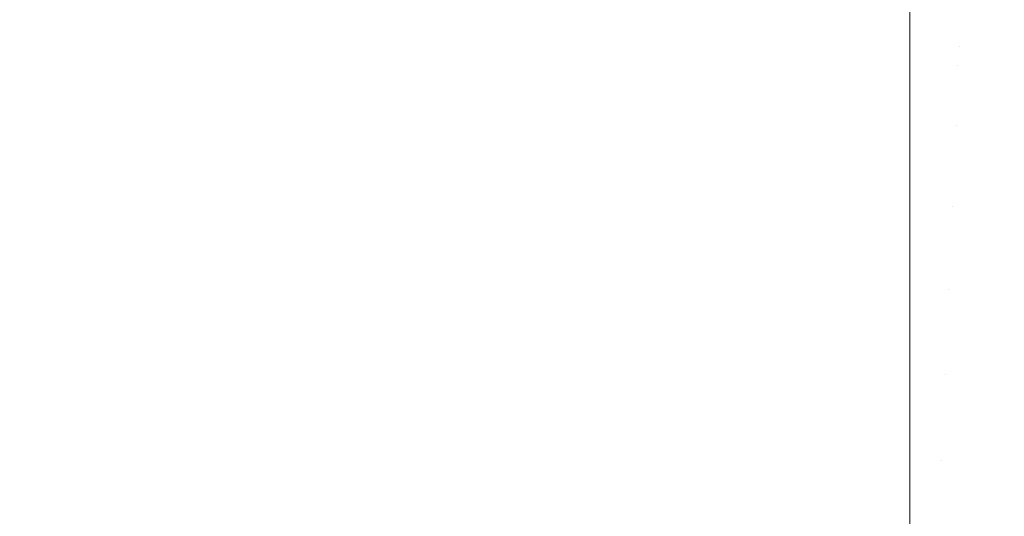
# Model space of a CAD drawing. Header units: centimetres. Extents: x -26 to 27.3, y -25.3 to -23.5.
# Tile 189 of 200: x 27.1682 to 27.2137, y -23.5292 to -23.5062. Entities that reach past the tile are written whole.
import ezdxf

# ---------------------------------------------------------------- set-up
doc = ezdxf.new("R2010")
doc.units = ezdxf.units.CM
doc.header["$LTSCALE"] = 2.54
doc.layers.add('Lucido design-1', color=7, linetype='Continuous')

# ---------------------------------------------------------------- blocks, each defined once
blk = doc.blocks.new('Gruppo-4-1')
at = {"color": 7, "linetype": 'Continuous', "lineweight": 9}
for points, invisible_edges in [([(-25.890647, -23.503796, -349.29988), (-25.890647, -23.506169, -349.298344), (27.209353, -23.506169, -349.298344), (27.209353, -23.503796, -349.29988)], 10), ([(27.211644, -23.507409, -349.297574), (27.2118, -23.503849, -349.29988), (27.209353, -23.503796, -349.29988), (27.209353, -23.506169, -349.298344)], 11), ([(27.211644, -23.507409, -349.297574), (27.213931, -23.507559, -349.297574), (27.214242, -23.504009, -349.29988), (27.2118, -23.503849, -349.29988)], 15), ([(27.21169, -23.504864, -350.066134), (27.211545, -23.50829, -350.068299), (27.209353, -23.508243, -350.068299), (27.209353, -23.506169, -350.066989)], 11), ([(27.21169, -23.504864, -350.066134), (27.214024, -23.505013, -350.066134), (27.213733, -23.50843, -350.068299), (27.211545, -23.50829, -350.068299)], 15), ([(27.209353, -23.507359, -349.297574), (27.209353, -23.506169, -349.298344), (-25.890647, -23.506169, -349.298344), (-25.890647, -23.507359, -349.297574)], 10), ([(9.509353, -23.508243, -350.068299), (9.509353, -23.506169, -350.066989), (27.209353, -23.506169, -350.066989), (27.209353, -23.508243, -350.068299)], 10), ([(27.209353, -23.506169, -349.298344), (27.209353, -23.507359, -349.297574), (27.211644, -23.507409, -349.297574)], 10), ([(-25.890647, -23.507359, -349.297574), (-25.890647, -23.509898, -349.296081), (27.209353, -23.509898, -349.296081), (27.209353, -23.507359, -349.297574)], 10), ([(27.211485, -23.511068, -349.295419), (27.211644, -23.507409, -349.297574), (27.209353, -23.507359, -349.297574), (27.209353, -23.509898, -349.296081)], 11), ([(27.211485, -23.511068, -349.295419), (27.213612, -23.511208, -349.295419), (27.213931, -23.507559, -349.297574), (27.211644, -23.507409, -349.297574)], 15), ([(27.213612, -23.511208, -349.295419), (27.215731, -23.51144, -349.295419), (27.216209, -23.507809, -349.297574), (27.213931, -23.507559, -349.297574)], 15), ([(27.209353, -23.508243, -350.068299), (27.209353, -23.509898, -350.069251), (9.509353, -23.509898, -350.069251), (9.509353, -23.508243, -350.068299)], 10), ([(27.209353, -23.509898, -350.069251), (27.209353, -23.508243, -350.068299), (27.211545, -23.50829, -350.068299)], 10), ([(27.211545, -23.50829, -350.068299), (27.211396, -23.511797, -350.07032), (27.209353, -23.511754, -350.07032), (27.209353, -23.509898, -350.069251)], 11), ([(27.211545, -23.50829, -350.068299), (27.213733, -23.50843, -350.068299), (27.213435, -23.511927, -350.07032), (27.211396, -23.511797, -350.07032)], 15), ([(27.213733, -23.50843, -350.068299), (27.215913, -23.508662, -350.068299), (27.215467, -23.512144, -350.07032), (27.213435, -23.511927, -350.07032)], 15), ([(27.209353, -23.511022, -349.295419), (27.209353, -23.509898, -349.296081), (-25.890647, -23.509898, -349.296081), (-25.890647, -23.511022, -349.295419)], 10), ([(9.509353, -23.511754, -350.07032), (9.509353, -23.509898, -350.069251), (27.209353, -23.509898, -350.069251), (27.209353, -23.511754, -350.07032)], 10), ([(27.209353, -23.509898, -349.296081), (27.209353, -23.511022, -349.295419), (27.211485, -23.511068, -349.295419)], 10), ([(-25.890647, -23.511022, -349.295419), (-25.890647, -23.513722, -349.293982), (27.209353, -23.513722, -349.293982), (27.209353, -23.511022, -349.295419)], 10), ([(27.211321, -23.51482, -349.29342), (27.211485, -23.511068, -349.295419), (27.209353, -23.511022, -349.295419), (27.209353, -23.513722, -349.293982)], 11), ([(27.211321, -23.51482, -349.29342), (27.213285, -23.514949, -349.29342), (27.213612, -23.511208, -349.295419), (27.211485, -23.511068, -349.295419)], 15), ([(27.213285, -23.514949, -349.29342), (27.215241, -23.515163, -349.29342), (27.215731, -23.51144, -349.295419), (27.213612, -23.511208, -349.295419)], 15), ([(27.209353, -23.511754, -350.07032), (27.209353, -23.513723, -350.07135), (9.509353, -23.513723, -350.07135), (9.509353, -23.511754, -350.07032)], 10), ([(27.209353, -23.513723, -350.07135), (27.209353, -23.511754, -350.07032), (27.211396, -23.511797, -350.07032), (27.211244, -23.51538, -350.072196)], 14), ([(27.211396, -23.511797, -350.07032), (27.213435, -23.511927, -350.07032), (27.213131, -23.5155, -350.072196), (27.211244, -23.51538, -350.072196)], 15), ([(27.213435, -23.511927, -350.07032), (27.215467, -23.512144, -350.07032), (27.215011, -23.5157, -350.072196), (27.213131, -23.5155, -350.072196)], 15), ([(27.209353, -23.514777, -349.29342), (27.209353, -23.513722, -349.293982), (-25.890647, -23.513722, -349.293982), (-25.890647, -23.514777, -349.29342)], 10), ([(9.509353, -23.51534, -350.072196), (9.509353, -23.513723, -350.07135), (27.209353, -23.513723, -350.07135), (27.209353, -23.51534, -350.072196)], 10), ([(27.209353, -23.513722, -349.293982), (27.209353, -23.514777, -349.29342), (27.211321, -23.51482, -349.29342)], 10), ([(27.211244, -23.51538, -350.072196), (27.209353, -23.51534, -350.072196), (27.209353, -23.513723, -350.07135)], 9), ([(-25.890647, -23.514777, -349.29342), (-25.890647, -23.517634, -349.292052), (27.209353, -23.517634, -349.292052), (27.209353, -23.514777, -349.29342)], 10), ([(27.211153, -23.518659, -349.291579), (27.211321, -23.51482, -349.29342), (27.209353, -23.514777, -349.29342), (27.209353, -23.517634, -349.292052)], 11), ([(27.211153, -23.518659, -349.291579), (27.21295, -23.518777, -349.291579), (27.213285, -23.514949, -349.29342), (27.211321, -23.51482, -349.29342)], 15), ([(27.21295, -23.518777, -349.291579), (27.21474, -23.518973, -349.291579), (27.215241, -23.515163, -349.29342), (27.213285, -23.514949, -349.29342)], 15), ([(27.209353, -23.51534, -350.072196), (27.209353, -23.517634, -350.07328), (9.509353, -23.517634, -350.07328), (9.509353, -23.51534, -350.072196)], 10), ([(27.209353, -23.517634, -350.07328), (27.209353, -23.51534, -350.072196), (27.211244, -23.51538, -350.072196), (27.211089, -23.519031, -350.073923)], 14), ([(27.211244, -23.51538, -350.072196), (27.213131, -23.5155, -350.072196), (27.212821, -23.519141, -350.073923), (27.211089, -23.519031, -350.073923)], 15), ([(27.213131, -23.5155, -350.072196), (27.215011, -23.5157, -350.072196), (27.214547, -23.519325, -350.073923), (27.212821, -23.519141, -350.073923)], 15), ([(27.209353, -23.51862, -349.291579), (27.209353, -23.517634, -349.292052), (-25.890647, -23.517634, -349.292052), (-25.890647, -23.51862, -349.291579)], 10), ([(9.509353, -23.518994, -350.073923), (9.509353, -23.517634, -350.07328), (27.209353, -23.517634, -350.07328), (27.209353, -23.518994, -350.073923)], 10), ([(27.209353, -23.517634, -349.292052), (27.209353, -23.51862, -349.291579), (27.211153, -23.518659, -349.291579)], 10), ([(27.211089, -23.519031, -350.073923), (27.209353, -23.518994, -350.073923), (27.209353, -23.517634, -350.07328)], 9), ([(-25.890647, -23.51862, -349.291579), (-25.890647, -23.521626, -349.290294), (27.209353, -23.521626, -349.290294), (27.209353, -23.51862, -349.291579)], 10), ([(27.210982, -23.522578, -349.289902), (27.211153, -23.518659, -349.291579), (27.209353, -23.51862, -349.291579), (27.209353, -23.521626, -349.290294)], 11), ([(27.209353, -23.518994, -350.073923), (27.209353, -23.521626, -350.075039), (9.509353, -23.521626, -350.075039), (9.509353, -23.518994, -350.073923)], 10), ([(27.209353, -23.521626, -350.075039), (27.209353, -23.518994, -350.073923), (27.211089, -23.519031, -350.073923), (27.210931, -23.522745, -350.075499)], 14), ([(27.211089, -23.519031, -350.073923), (27.212821, -23.519141, -350.073923), (27.212506, -23.522845, -350.075499), (27.210931, -23.522745, -350.075499)], 15), ([(27.210982, -23.522578, -349.289902), (27.212608, -23.522684, -349.289902), (27.21295, -23.518777, -349.291579), (27.211153, -23.518659, -349.291579)], 15), ([(27.212608, -23.522684, -349.289902), (27.214228, -23.522862, -349.289902), (27.21474, -23.518973, -349.291579), (27.21295, -23.518777, -349.291579)], 15), ([(27.212821, -23.519141, -350.073923), (27.214547, -23.519325, -350.073923), (27.214075, -23.523012, -350.075499), (27.212506, -23.522845, -350.075499)], 15), ([(27.209353, -23.522542, -349.289902), (27.209353, -23.521626, -349.290294), (-25.890647, -23.521626, -349.290294), (-25.890647, -23.522542, -349.289902)], 10), ([(9.509353, -23.522711, -350.075499), (9.509353, -23.521626, -350.075039), (27.209353, -23.521626, -350.075039), (27.209353, -23.522711, -350.075499)], 10), ([(27.209353, -23.521626, -349.290294), (27.209353, -23.522542, -349.289902), (27.210982, -23.522578, -349.289902)], 10), ([(27.210931, -23.522745, -350.075499), (27.209353, -23.522711, -350.075499), (27.209353, -23.521626, -350.075039)], 9), ([(-25.890647, -23.522542, -349.289902), (-25.890647, -23.525691, -349.288712), (27.209353, -23.525691, -349.288712), (27.209353, -23.522542, -349.289902)], 10), ([(27.209353, -23.522711, -350.075499), (27.209353, -23.525691, -350.076623), (9.509353, -23.525691, -350.076623), (9.509353, -23.522711, -350.075499)], 10), ([(27.210808, -23.52657, -349.288392), (27.210982, -23.522578, -349.289902), (27.209353, -23.522542, -349.289902), (27.209353, -23.525691, -349.288712)], 11), ([(27.209353, -23.525691, -350.076623), (27.209353, -23.522711, -350.075499), (27.210931, -23.522745, -350.075499), (27.210771, -23.526515, -350.076923)], 14), ([(27.210931, -23.522745, -350.075499), (27.212506, -23.522845, -350.075499), (27.212186, -23.526605, -350.076923), (27.210771, -23.526515, -350.076923)], 15), ([(27.210808, -23.52657, -349.288392), (27.21226, -23.526665, -349.288392), (27.212608, -23.522684, -349.289902), (27.210982, -23.522578, -349.289902)], 15), ([(27.21226, -23.526665, -349.288392), (27.213706, -23.526824, -349.288392), (27.214228, -23.522862, -349.289902), (27.212608, -23.522684, -349.289902)], 15), ([(27.212506, -23.522845, -350.075499), (27.214075, -23.523012, -350.075499), (27.213596, -23.526755, -350.076923), (27.212186, -23.526605, -350.076923)], 15), ([(27.214075, -23.523012, -350.075499), (27.215636, -23.523246, -350.075499), (27.214998, -23.526965, -350.076923), (27.213596, -23.526755, -350.076923)], 15), ([(27.213706, -23.526824, -349.288392), (27.215144, -23.527045, -349.288392), (27.215838, -23.52311, -349.289902), (27.214228, -23.522862, -349.289902)], 15), ([(27.209353, -23.526538, -349.288392), (27.209353, -23.525691, -349.288712), (-25.890647, -23.525691, -349.288712), (-25.890647, -23.526538, -349.288392)], 10), ([(9.509353, -23.526485, -350.076923), (9.509353, -23.525691, -350.076623), (27.209353, -23.525691, -350.076623), (27.209353, -23.526485, -350.076923)], 10), ([(27.209353, -23.525691, -349.288712), (27.209353, -23.526538, -349.288392), (27.210808, -23.52657, -349.288392)], 10), ([(27.210771, -23.526515, -350.076923), (27.209353, -23.526485, -350.076923), (27.209353, -23.525691, -350.076623)], 9), ([(-25.890647, -23.526538, -349.288392), (-25.890647, -23.529822, -349.287308), (27.209353, -23.529822, -349.287308), (27.209353, -23.526538, -349.288392)], 10), ([(27.209353, -23.526485, -350.076923), (27.209353, -23.52982, -350.07803), (9.509353, -23.52982, -350.07803), (9.509353, -23.526485, -350.076923)], 10), ([(27.209353, -23.52982, -350.07803), (27.209353, -23.526485, -350.076923), (27.210771, -23.526515, -350.076923), (27.210608, -23.530335, -350.078192)], 14), ([(27.21063, -23.530629, -349.287051), (27.210808, -23.52657, -349.288392), (27.209353, -23.526538, -349.288392), (27.209353, -23.529822, -349.287308)], 11), ([(27.210771, -23.526515, -350.076923), (27.212186, -23.526605, -350.076923), (27.211862, -23.530415, -350.078192), (27.210608, -23.530335, -350.078192)], 15), ([(27.21063, -23.530629, -349.287051), (27.211906, -23.530713, -349.287051), (27.21226, -23.526665, -349.288392), (27.210808, -23.52657, -349.288392)], 15), ([(27.212186, -23.526605, -350.076923), (27.213596, -23.526755, -350.076923), (27.21311, -23.530548, -350.078192), (27.211862, -23.530415, -350.078192)], 15), ([(27.211906, -23.530713, -349.287051), (27.213176, -23.530852, -349.287051), (27.213706, -23.526824, -349.288392), (27.21226, -23.526665, -349.288392)], 15), ([(27.213596, -23.526755, -350.076923), (27.214998, -23.526965, -350.076923), (27.214352, -23.530733, -350.078192), (27.21311, -23.530548, -350.078192)], 15), ([(27.213176, -23.530852, -349.287051), (27.214439, -23.531046, -349.287051), (27.215144, -23.527045, -349.288392), (27.213706, -23.526824, -349.288392)], 15)]:
    blk.add_3dface(points, dxfattribs=dict(at, invisible_edges=invisible_edges))

msp = doc.modelspace()

# ---------------------------------------------------------------- block references
at = {"layer": 'Lucido design-1', "color": 7}
msp.add_blockref('Gruppo-4-1', (0, 0), dxfattribs=at)

doc.saveas('drawing.dxf')
